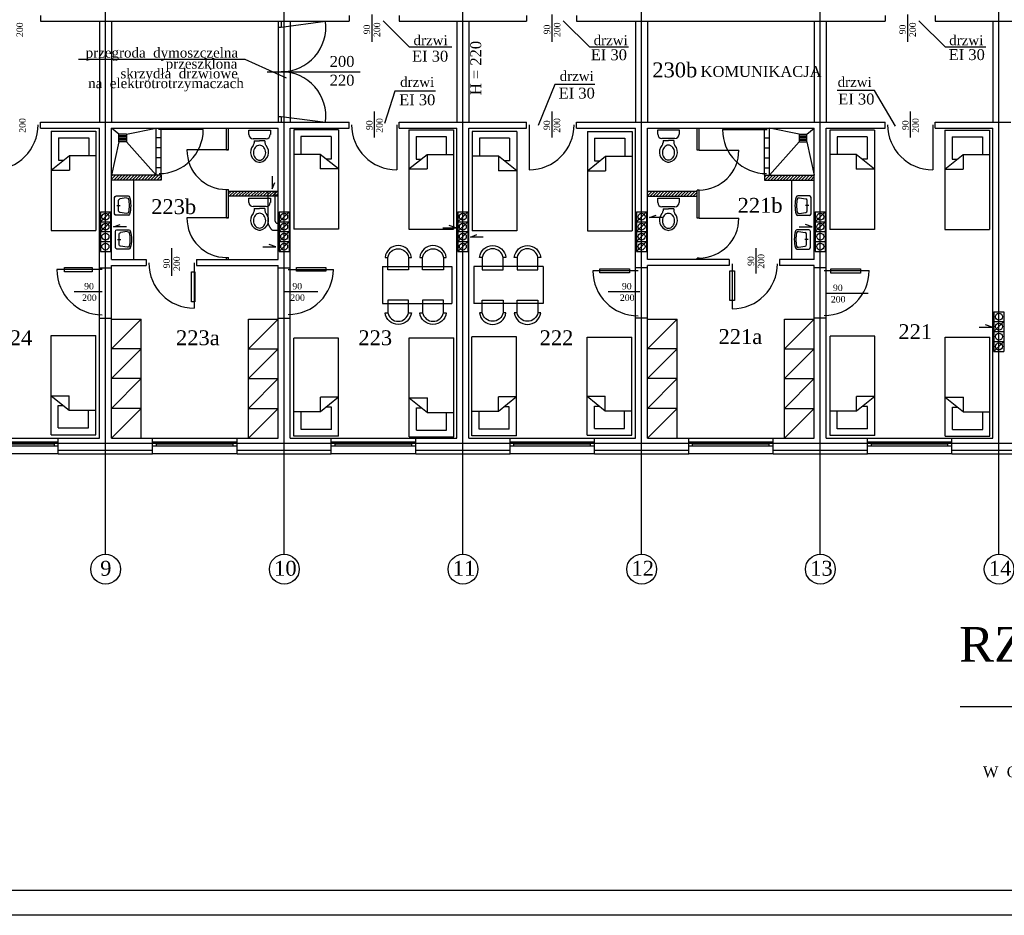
# Model space of a CAD drawing. Extents: x -4334 to 40851, y -15274 to 9778.
# Tile 12 of 15: x 36413 to 38397, y 6808 to 8613. Entities that reach past the tile are written whole.
import ezdxf

# ---------------------------------------------------------------- set-up
doc = ezdxf.new("R2010")
doc.units = 0
doc.header["$LTSCALE"] = 100
doc.header["$MEASUREMENT"] = 0
doc.linetypes.add('ACAD_ISO02W100', pattern=[15, 12, -3])
doc.linetypes.add('ACAD_ISO04W100', pattern=[30.5, 24, -3, 0.5, -3])
doc.layers.get('0').update_dxf_attribs({"color": 251, "linetype": 'CONTINUOUS'})
for name, color, linetype in [('CIENKIE', 251, 'CONTINUOUS'), ('NAPIS', 251, 'CONTINUOUS'), ('OSIE', 251, 'ACAD_ISO04W100'), ('PRZERYW', 251, 'ACAD_ISO02W100'), ('SCIANY', 251, 'CONTINUOUS'), ('urzadzenia', 251, 'CONTINUOUS'), ('URZĄDZENIA', 251, 'CONTINUOUS')]:
    doc.layers.add(name, color=color, linetype=linetype)
doc.styles.add('NEWROMAN', font='TIMES.TTF')
pattern_1 = [(45, (16753.5367, 6995.7165), (-3.0935922, 3.0935922), [])]

# ---------------------------------------------------------------- blocks, each defined once
blk = doc.blocks.new('R053')
for p, q in [((0, 0.608), (0, 0)), ((0.917, 0.692), (0.083, 0.692)), ((0.5, 0.575), (0.5, 0.408)), ((1, 0), (1, 0.608)), ((0.095, 0.075), (0.149, 0.421)), ((0.769, 0.492), (0.231, 0.492)), ((0.905, 0.075), (0.851, 0.421))]:
    blk.add_line(p, q)
for centre, radius, start, end in [((0.083, 0.608), 0.0833, 90, 180), ((0.917, 0.608), 0.0833, 0, 90), ((0.083, 0), 0.0833, 180, 254.047), ((0.177, 0.062), 0.0833, 171.1953, 256.9798), ((0.231, 0.408), 0.0833, 90, 171.1953), ((0.769, 0.408), 0.0833, 8.8047, 90), ((0.823, 0.062), 0.0833, 283.0202, 8.8047), ((0.5, 1.458), 1.599, 254.047, 285.953), ((0.5, 1.458), 1.516, 256.9798, 283.0202), ((0.917, 0), 0.0833, 285.953, 0)]:
    blk.add_arc(centre, radius, start, end)
blk = doc.blocks.new('R056')
for p, q in [((-0.332, 0.998), (0.335, 0.998)), ((-0.332, 0.865), (-0.332, 0.998)), ((0.335, 0.998), (0.335, 0.865)), ((0.201, 0.732), (-0.199, 0.732)), ((-0.165, 0.67), (0.001, 0.67)), ((-0.165, 0.67), (-0.165, 0.607)), ((0.168, 0.67), (0.001, 0.67)), ((0.168, 0.67), (0.168, 0.607))]:
    blk.add_line(p, q)
blk.add_lwpolyline([(0.001, 0.067, 0.117514), (0.071, 0.083, 0.104443), (0.135, 0.134, 0.090071), (0.175, 0.207, 0.08201), (0.19, 0.297, 0.08201), (0.175, 0.387, 0.090071), (0.135, 0.459, 0.104443), (0.071, 0.51, 0.117514), (0.001, 0.527, 0.117514), (-0.069, 0.51, 0.104443), (-0.132, 0.459, 0.090071), (-0.172, 0.387, 0.08201), (-0.187, 0.297, 0.08201), (-0.172, 0.207, 0.090071), (-0.132, 0.134, 0.104443), (-0.069, 0.083, 0.117514)], format="xyb", close=True)
for centre, radius, start, end in [((-0.199, 0.865), 0.133, 180, 270), ((0.201, 0.865), 0.133, 270, 0), ((0.038, 0.311), 0.315, 138.639, 258.4219), ((-0.299, 0.607), 0.133, 318.639, 0), ((-0.035, 0.311), 0.315, 281.5781, 41.361), ((0.301, 0.607), 0.133, 180, 221.361), ((0.001, 0.133), 0.133, 258.4219, 281.5781)]:
    blk.add_arc(centre, radius, start, end)

msp = doc.modelspace()

# ---------------------------------------------------------------- hatches: boundary and pattern name
at = {"layer": 'urzadzenia', "ltscale": 3}
h = msp.add_hatch(dxfattribs=at)
h.set_pattern_fill('ANSI31', color=256, scale=35, style=0)
h.set_pattern_definition(pattern_1)
h.paths.add_polyline_path([(36598.2, 8289.6), (36698.2, 8289.6), (36698.2, 8299.6), (36598.2, 8299.6)])
h = msp.add_hatch(dxfattribs=at)
h.set_pattern_fill('ANSI31', color=256, scale=35, style=0)
h.paths.add_polyline_path([(36834.2, 8267.6), (36834.2, 8257.6), (36913.3, 8257.6), (36913.3, 8267.6)])
h.paths.add_polyline_path([(36913.3, 8267.6), (36913.3, 8257.6), (36927.3, 8257.6), (36927.3, 8267.6)])
h.paths.add_polyline_path([(36927.3, 8257.6), (36934.2, 8257.6), (36934.2, 8267.6), (36927.3, 8267.6)])
h = msp.add_hatch(dxfattribs=at)
h.set_pattern_fill('ANSI31', color=256, scale=35, style=0)
h.paths.add_polyline_path([(37678.2, 8256.6), (37778.2, 8256.6), (37778.2, 8266.6), (37678.2, 8266.6)])
at = {"layer": 'URZĄDZENIA', "ltscale": 3}
h = msp.add_hatch(dxfattribs=at)
h.set_pattern_fill('ANSI31', color=256, scale=35, style=0)
h.set_pattern_definition(pattern_1)
h.paths.add_polyline_path([(38014.2, 8299.6), (37914.2, 8299.6), (37914.2, 8289.6), (38014.2, 8289.6)])

# ---------------------------------------------------------------- linework, layer by layer
at = {"layer": 'CIENKIE', "ltscale": 3}
for p, q in [((36940.2, 8609.6), (36940.2, 8598.1)), ((36940.2, 8598.1), (37029.5, 8609.6)), ((37123.3, 8568.2), (37123.3, 8623.6)), ((37199, 8557.8), (37145.4, 8610.9)), ((37486.2, 8568.2), (37486.2, 8623.6)), ((37561.9, 8557.8), (37508.3, 8610.9)), ((38202.6, 8568.2), (38202.6, 8623.6)), ((38278.3, 8557.8), (38224.6, 8610.9)), ((36934.2, 8598.1), (36940.2, 8598.1)), ((37284.1, 8557.8), (37199, 8557.8)), ((37640.1, 8557.8), (37561.9, 8557.8)), ((38359.9, 8557.8), (38278.3, 8557.8)), ((36867.9, 8532.4), (36531.9, 8532.4)), ((36950.7, 8495.3), (36867.9, 8532.4)), ((36911.7, 8508.1), (37099.3, 8508.1)), ((37491.8, 8482.3), (37457.8, 8399.8)), ((37572.2, 8482.3), (37491.8, 8482.3)), ((38135.6, 8470.4), (38060.3, 8470.4)), ((38177.8, 8398.1), (38135.6, 8470.4)), ((37168.9, 8468.8), (37148.3, 8404)), ((37250.8, 8468.8), (37168.9, 8468.8)), ((36934.2, 8418.1), (36940.2, 8418.1)), ((36940.2, 8418.1), (36940.2, 8406.6)), ((36940.2, 8418.1), (37029.5, 8406.6)), ((37128.3, 8375.4), (37128.3, 8427.8)), ((37486, 8375.4), (37486, 8427.8)), ((38208.3, 8375.4), (38208.3, 8427.7)), ((37172.9, 8401.3), (37172.9, 8310.3)), ((37439.5, 8401.3), (37439.5, 8310.3)), ((38252.9, 8401.3), (38252.9, 8310.3)), ((36922.3, 8297.8), (36922.3, 8271.7)), ((36922.3, 8271.7), (36927.3, 8285.1)), ((36576.2, 8205.7), (36596.2, 8225.7)), ((36936.2, 8205.7), (36956.2, 8225.7)), ((37296.2, 8205.7), (37316.2, 8225.7)), ((37656.2, 8205.7), (37676.2, 8225.7)), ((37682.3, 8214.3), (37695.7, 8219.2)), ((37708.4, 8214.3), (37682.3, 8214.3)), ((38016.2, 8205.7), (38036.2, 8225.7)), ((36576.2, 8185.7), (36596.2, 8205.7)), ((36602.6, 8195.3), (36616, 8200.2)), ((36628.7, 8195.3), (36602.6, 8195.3)), ((36936.2, 8185.7), (36956.2, 8205.7)), ((37265.8, 8193.2), (37291.9, 8193.2)), ((37291.9, 8193.2), (37278.5, 8198.2)), ((37296.2, 8185.7), (37316.2, 8205.7)), ((37656.2, 8185.7), (37676.2, 8205.7)), ((37984.1, 8195.1), (38010.2, 8195.1)), ((38010.2, 8195.1), (37996.8, 8200)), ((38016.2, 8185.7), (38036.2, 8205.7)), ((36936.2, 8165.7), (36956.2, 8185.7)), ((37296.2, 8165.7), (37316.2, 8185.7)), ((37321.3, 8174.8), (37334.7, 8179.7)), ((37347.4, 8174.8), (37321.3, 8174.8)), ((37656.2, 8165.7), (37676.2, 8185.7)), ((36903.4, 8155.1), (36929.5, 8155.1)), ((36929.5, 8155.1), (36916.1, 8160)), ((36936.2, 8145.7), (36956.2, 8165.7)), ((37296.2, 8145.7), (37316.2, 8165.7)), ((37656.2, 8145.7), (37676.2, 8165.7)), ((36719.9, 8096.7), (36719.9, 8152.1)), ((37897.1, 8101.5), (37897.1, 8152.1)), ((36764.6, 8122.6), (36764.6, 8031.6)), ((37848.9, 8121.1), (37848.9, 8030.1)), ((36579.4, 8109.1), (36488.4, 8109.1)), ((36954.3, 8109.7), (37045.3, 8109.7)), ((37659.1, 8107), (37568.1, 8107)), ((38033.9, 8107.6), (38124.9, 8107.6)), ((36523.2, 8065.2), (36579.4, 8065.2)), ((36947.6, 8065.2), (37014, 8065.2)), ((37599.2, 8065.2), (37662.8, 8065.2)), ((38036.7, 8061.9), (38122.7, 8061.9)), ((38372.4, 7993.2), (38359, 7998.2)), ((38376.2, 7984.3), (38396.2, 8004.3)), ((38346.3, 7993.2), (38372.4, 7993.2)), ((38376.2, 7944.3), (38396.2, 7964.3)), ((36321.2, 7769.6), (36491.2, 7769.6)), ((36321.2, 7761.8), (36491.2, 7761.8)), ((36329.2, 7757.8), (36483.2, 7757.8)), ((36483.2, 7753.8), (36483.2, 7761.8)), ((36681.2, 7769.6), (36851.2, 7769.6)), ((36681.2, 7761.8), (36851.2, 7761.8)), ((36689.2, 7753.8), (36689.2, 7761.8)), ((36689.2, 7757.8), (36843.2, 7757.8)), ((36843.2, 7753.8), (36843.2, 7761.8)), ((37041.2, 7769.6), (37211.2, 7769.6)), ((37041.2, 7761.8), (37211.2, 7761.8)), ((37049.2, 7753.8), (37049.2, 7761.8)), ((37049.2, 7757.8), (37203.2, 7757.8)), ((37203.2, 7753.8), (37203.2, 7761.8)), ((37401.2, 7769.6), (37571.2, 7769.6)), ((37401.2, 7761.8), (37571.2, 7761.8)), ((37409.2, 7753.8), (37409.2, 7761.8)), ((37409.2, 7757.8), (37563.2, 7757.8)), ((37563.2, 7753.8), (37563.2, 7761.8)), ((37761.2, 7769.6), (37931.2, 7769.6)), ((37761.2, 7761.8), (37931.2, 7761.8)), ((37769.2, 7753.8), (37769.2, 7761.8)), ((37769.2, 7757.8), (37923.2, 7757.8)), ((37923.2, 7753.8), (37923.2, 7761.8)), ((38121.2, 7769.6), (38291.2, 7769.6)), ((38121.2, 7761.8), (38291.2, 7761.8)), ((38129.2, 7753.8), (38129.2, 7761.8)), ((38129.2, 7757.8), (38283.2, 7757.8)), ((38283.2, 7753.8), (38283.2, 7761.8)), ((36321.2, 7753.8), (36491.2, 7753.8)), ((36491.2, 7737.6), (36321.2, 7737.6)), ((36491.2, 7745.6), (36681.2, 7745.6)), ((36681.2, 7753.8), (36851.2, 7753.8)), ((36851.2, 7737.6), (36681.2, 7737.6)), ((36851.2, 7745.6), (37041.2, 7745.6)), ((37041.2, 7753.8), (37211.2, 7753.8)), ((37211.2, 7737.6), (37041.2, 7737.6)), ((37211.2, 7745.6), (37401.2, 7745.6)), ((37401.2, 7753.8), (37571.2, 7753.8)), ((37571.2, 7737.6), (37401.2, 7737.6)), ((37571.2, 7745.6), (37761.2, 7745.6)), ((37761.2, 7753.8), (37931.2, 7753.8)), ((37931.2, 7737.6), (37761.2, 7737.6)), ((37931.2, 7745.6), (38121.2, 7745.6)), ((38121.2, 7753.8), (38291.2, 7753.8)), ((38291.2, 7737.6), (38121.2, 7737.6)), ((38291.2, 7745.6), (38481.2, 7745.6)), ((39079.1, 7227.7), (38308.4, 7227.7)), ((40801, 6857.9), (33348.9, 6857.9)), ((40851, 6807.9), (32948.9, 6807.9))]:
    msp.add_line(p, q, dxfattribs=at)
at = {"layer": 'CIENKIE'}
for centre in [(36586.2, 8215.7), (36946.2, 8215.7), (37306.2, 8215.7), (37666.2, 8215.7), (38026.2, 8215.7), (36586.2, 8195.7), (36946.2, 8195.7), (37306.2, 8195.7), (37666.2, 8195.7), (38026.2, 8195.7), (36586.2, 8175.7), (36946.2, 8175.7), (37306.2, 8175.7), (37666.2, 8175.7), (38026.2, 8175.7), (36586.2, 8155.7), (36946.2, 8155.7), (37306.2, 8155.7), (37666.2, 8155.7), (38026.2, 8155.7), (38386.2, 8014.3), (38386.2, 7994.3), (38386.2, 7974.3), (38386.2, 7954.3)]:
    msp.add_circle(centre, 7, dxfattribs=at)
at = {"layer": 'CIENKIE', "ltscale": 3}
for centre in [(36586.5, 7505.4), (36946.5, 7505.4), (37306.5, 7505.4), (37666.5, 7505.4), (38026.5, 7505.4), (38386.5, 7505.4)]:
    msp.add_circle(centre, 30, dxfattribs=at)
for centre, radius, start, end in [((36940.2, 8598.1), 90, 270, 7.3412), ((36940.2, 8418.1), 90, 352.6588, 90), ((36359.5, 8401.3), 91, 270, 0), ((37172.9, 8401.3), 91, 180, 270), ((37439.5, 8401.3), 91, 270, 0), ((38252.9, 8401.3), 91, 180, 270), ((36764.6, 8122.6), 91, 180, 270), ((37848.9, 8121.1), 91, 270, 0), ((36579.4, 8109.1), 91, 180, 270), ((36954.3, 8109.7), 91, 270, 0), ((37659.1, 8107), 91, 180, 270), ((38033.9, 8107.6), 91, 270, 0)]:
    msp.add_arc(centre, radius, start, end, dxfattribs=at)
at = {"layer": 'OSIE', "ltscale": 3}
for p, q in [((36586.2, 7535.4), (36586.2, 9289.2)), ((36946.2, 7535.4), (36946.2, 9289.2)), ((37306.2, 7535.4), (37306.2, 9289.2)), ((37666.2, 7535.4), (37666.2, 9289.2)), ((38026.2, 7535.4), (38026.2, 9289.2)), ((38386.2, 7535.4), (38386.2, 9289.2)), ((33667.2, 7759.6), (39613.7, 7759.6))]:
    msp.add_line(p, q, dxfattribs=at)
at = {"layer": 'PRZERYW', "ltscale": 3}
for p, q in [((36574.2, 8609.6), (36574.2, 8406.6)), ((36598.2, 8609.6), (36598.2, 8406.6)), ((36934.2, 8609.6), (36934.2, 8406.6)), ((36958.2, 8609.6), (36958.2, 8406.6)), ((37294.2, 8609.6), (37294.2, 8406.6)), ((37318.2, 8609.6), (37318.2, 8406.6)), ((37654.2, 8609.6), (37654.2, 8406.6)), ((37678.2, 8609.6), (37678.2, 8406.6)), ((38014.2, 8609.6), (38014.2, 8406.6)), ((38038.2, 8609.6), (38038.2, 8406.6)), ((38374.2, 8609.6), (38374.2, 8406.6)), ((36913.3, 8267.6), (36913.3, 8205.9)), ((36927.3, 8267.6), (36927.3, 8208.1)), ((36939, 8188.1), (36923.2, 8188.1)), ((36574.2, 8011.6), (36574.2, 8112.6)), ((36598.2, 8011.6), (36598.2, 8112.6)), ((36934.2, 8011.6), (36934.2, 8112.6)), ((36958.2, 8011.6), (36958.2, 8112.6)), ((37654.2, 8011.6), (37654.2, 8112.6)), ((37678.2, 8011.6), (37678.2, 8112.6)), ((38014.2, 8011.6), (38014.2, 8112.6)), ((38038.2, 8011.6), (38038.2, 8112.6))]:
    msp.add_line(p, q, dxfattribs=at)
at = {"layer": 'PRZERYW'}
for points in [[(36503.6, 8113.6), (36559.6, 8113.6), (36559.6, 8104.9), (36503.6, 8104.9)], [(36971.2, 8113.6), (37030.1, 8113.6), (37030.1, 8105.8), (36971.2, 8105.8)], [(36759.6, 8104.9), (36766.3, 8104.9), (36766.3, 8044), (36759.6, 8044)], [(37582, 8110.7), (37641.9, 8110.7), (37641.9, 8102.9), (37582, 8102.9)], [(37843.8, 8106.8), (37853.4, 8106.8), (37853.4, 8046.9), (37843.8, 8046.9)], [(38047.6, 8110.7), (38107.5, 8110.7), (38107.5, 8102), (38047.6, 8102)]]:
    msp.add_lwpolyline(points, close=True, dxfattribs=at)
at = {"layer": 'PRZERYW', "ltscale": 3}
for centre, radius, start, end in [((36938.3, 8208.2), 25.1, 174.7959, 233.0527), ((36934.4, 8209.3), 7.17, 170.5331, 271.1288)]:
    msp.add_arc(centre, radius, start, end, dxfattribs=at)
at = {"layer": 'SCIANY', "ltscale": 3}
for p, q in [((36455.5, 8621.6), (36455.5, 8609.6)), ((36455.5, 8609.6), (37076.9, 8609.6)), ((37076.9, 8621.6), (37076.9, 8609.6)), ((37177.9, 8621.6), (37177.9, 8609.6)), ((37177.9, 8609.6), (37434.5, 8609.6)), ((37434.5, 8621.6), (37434.5, 8609.6)), ((37535.5, 8621.6), (37535.5, 8609.6)), ((37535.5, 8609.6), (38156.9, 8609.6)), ((38156.9, 8621.6), (38156.9, 8609.6)), ((38257.9, 8621.6), (38257.9, 8609.6)), ((38257.9, 8609.6), (38514.5, 8609.6)), ((36455.5, 8394.6), (36455.5, 8406.6)), ((36455.5, 8406.6), (37076.9, 8406.6)), ((36455.5, 8394.6), (36574.2, 8394.6)), ((36598.2, 8394.6), (36934.2, 8394.6)), ((36958.2, 8394.6), (37076.9, 8394.6)), ((37076.9, 8394.6), (37076.9, 8406.6)), ((37177.9, 8394.6), (37177.9, 8406.6)), ((37177.9, 8406.6), (37434.5, 8406.6)), ((37177.9, 8394.6), (37294.2, 8394.6)), ((37318.2, 8394.6), (37434.5, 8394.6)), ((37434.5, 8394.6), (37434.5, 8406.6)), ((37535.5, 8394.6), (37535.5, 8406.6)), ((37535.5, 8406.6), (38156.9, 8406.6)), ((37535.5, 8394.6), (37654.2, 8394.6)), ((37678.2, 8394.6), (38014.2, 8394.6)), ((38038.2, 8394.6), (38156.9, 8394.6)), ((38156.9, 8394.6), (38156.9, 8406.6)), ((38257.9, 8394.6), (38257.9, 8406.6)), ((38257.9, 8406.6), (38410.2, 8406.6)), ((38257.9, 8394.6), (38374.2, 8394.6)), ((36698.2, 8299.6), (36598.2, 8299.6)), ((37914.2, 8299.6), (38014.2, 8299.6)), ((36698.2, 8289.6), (36598.2, 8289.6)), ((37914.2, 8289.6), (38014.2, 8289.6)), ((36834.2, 8267.6), (36934.2, 8267.6)), ((36834.2, 8257.6), (36934.2, 8257.6)), ((37778.2, 8266.6), (37678.2, 8266.6)), ((37778.2, 8256.6), (37678.2, 8256.6)), ((36598.2, 8129.6), (36668.4, 8129.6)), ((36598.2, 8117.6), (36668.4, 8117.6)), ((36668.4, 8129.6), (36668.4, 8117.6)), ((36769.4, 8129.6), (36934.2, 8129.6)), ((36769.4, 8129.6), (36769.4, 8117.6)), ((36769.4, 8117.6), (36934.2, 8117.6)), ((37843, 8129.6), (37678.2, 8129.6)), ((37843, 8117.6), (37678.2, 8117.6)), ((37843, 8129.6), (37843, 8117.6)), ((38014.2, 8129.6), (37944, 8129.6)), ((37944, 8129.6), (37944, 8117.6)), ((38014.2, 8117.6), (37944, 8117.6)), ((36574.2, 8112.6), (36598.2, 8112.6)), ((36934.2, 8112.6), (36958.2, 8112.6)), ((37678.2, 8112.6), (37654.2, 8112.6)), ((38038.2, 8112.6), (38014.2, 8112.6)), ((36574.2, 8011.6), (36598.2, 8011.6)), ((36934.2, 8011.6), (36958.2, 8011.6)), ((37678.2, 8011.6), (37654.2, 8011.6)), ((38038.2, 8011.6), (38014.2, 8011.6)), ((36491.2, 7737.6), (36491.2, 7769.6)), ((36491.2, 7769.6), (36574.2, 7769.6)), ((36598.2, 7769.6), (36681.2, 7769.6)), ((36681.2, 7737.6), (36681.2, 7769.6)), ((36851.2, 7737.6), (36851.2, 7769.6)), ((36851.2, 7769.6), (36934.2, 7769.6)), ((36958.2, 7769.6), (37041.2, 7769.6)), ((37041.2, 7737.6), (37041.2, 7769.6)), ((37211.2, 7769.6), (37294.2, 7769.6)), ((37211.2, 7737.6), (37211.2, 7769.6)), ((37318.2, 7769.6), (37401.2, 7769.6)), ((37401.2, 7737.6), (37401.2, 7769.6)), ((37571.2, 7769.6), (37654.2, 7769.6)), ((37571.2, 7737.6), (37571.2, 7769.6)), ((37678.2, 7769.6), (37761.2, 7769.6)), ((37761.2, 7737.6), (37761.2, 7769.6)), ((37931.2, 7769.6), (38014.2, 7769.6)), ((37931.2, 7737.6), (37931.2, 7769.6)), ((38038.2, 7769.6), (38121.2, 7769.6)), ((38121.2, 7737.6), (38121.2, 7769.6)), ((38291.2, 7769.6), (38374.2, 7769.6)), ((38291.2, 7737.6), (38291.2, 7769.6)), ((36491.2, 7737.6), (36681.2, 7737.6)), ((36851.2, 7737.6), (37041.2, 7737.6)), ((37211.2, 7737.6), (37401.2, 7737.6)), ((37571.2, 7737.6), (37761.2, 7737.6)), ((37931.2, 7737.6), (38121.2, 7737.6)), ((38291.2, 7737.6), (38481.2, 7737.6))]:
    msp.add_line(p, q, dxfattribs=at)
at = {"layer": 'SCIANY'}
for p, q in [((36574.2, 8112.6), (36574.2, 8394.6)), ((36598.2, 8129.6), (36598.2, 8394.6)), ((36934.2, 8129.6), (36934.2, 8394.6)), ((36958.2, 8112.6), (36958.2, 8394.6)), ((37294.2, 7769.6), (37294.2, 8394.6)), ((37318.2, 7769.6), (37318.2, 8394.6)), ((37654.2, 8112.6), (37654.2, 8394.6)), ((37678.2, 8129.6), (37678.2, 8394.6)), ((38014.2, 8129.6), (38014.2, 8394.6)), ((38038.2, 8112.6), (38038.2, 8394.6)), ((38374.2, 7769.6), (38374.2, 8394.6)), ((36698.2, 8299.6), (36698.2, 8289.6)), ((37914.2, 8299.6), (37914.2, 8289.6)), ((36834.2, 8257.6), (36834.2, 8267.6)), ((37778.2, 8256.6), (37778.2, 8266.6)), ((36598.2, 8112.6), (36598.2, 8117.6)), ((36934.2, 8112.6), (36934.2, 8117.6)), ((37678.2, 8112.6), (37678.2, 8117.6)), ((38014.2, 8112.6), (38014.2, 8117.6)), ((36574.2, 7769.6), (36574.2, 8011.6)), ((36598.2, 7769.6), (36598.2, 8011.6)), ((36934.2, 7769.6), (36934.2, 8011.6)), ((36958.2, 7769.6), (36958.2, 8011.6)), ((37654.2, 7769.6), (37654.2, 8011.6)), ((37678.2, 7769.6), (37678.2, 8011.6)), ((38014.2, 7769.6), (38014.2, 8011.6)), ((38038.2, 7769.6), (38038.2, 8011.6))]:
    msp.add_line(p, q, dxfattribs=at)
at = {"layer": 'urzadzenia', "ltscale": 3}
for p, q in [((36783.2, 8391.6), (36693.1, 8391.6)), ((37778.2, 8349.6), (37778.2, 8394.6)), ((37782.2, 8349.6), (37782.2, 8394.6)), ((37829.2, 8391.6), (37919.3, 8391.6)), ((36477.1, 8388.1), (36567.1, 8388.1)), ((36491.7, 8374.6), (36552.4, 8374.6)), ((36628.4, 8381.9), (36613.4, 8381.9)), ((36613.4, 8366.9), (36613.4, 8381.9)), ((36628.4, 8378.9), (36613.4, 8378.9)), ((36628.4, 8375.9), (36613.4, 8375.9)), ((36628.4, 8372.9), (36613.4, 8372.9)), ((36628.4, 8381.9), (36628.4, 8366.9)), ((36698.2, 8374.6), (36688.2, 8374.6)), ((37055.4, 8390.7), (36965.4, 8390.7)), ((37040.7, 8377.2), (36980, 8377.2)), ((37197.5, 8390.7), (37287.5, 8390.7)), ((37212.2, 8377.2), (37272.9, 8377.2)), ((37414.9, 8387.3), (37324.9, 8387.3)), ((37400.2, 8373.8), (37339.5, 8373.8)), ((37557.1, 8387.3), (37647.1, 8387.3)), ((37571.7, 8373.8), (37632.4, 8373.8)), ((37914.2, 8374.6), (37924.2, 8374.6)), ((37984.1, 8381.9), (37999.1, 8381.9)), ((37984.1, 8381.9), (37984.1, 8366.9)), ((37984.1, 8378.9), (37999.1, 8378.9)), ((37984.1, 8375.9), (37999.1, 8375.9)), ((37984.1, 8372.9), (37999.1, 8372.9)), ((37999.1, 8366.9), (37999.1, 8381.9)), ((38135.4, 8390.3), (38045.4, 8390.3)), ((38120.7, 8376.8), (38060, 8376.8)), ((38277.5, 8390.3), (38367.5, 8390.3)), ((38292.2, 8376.8), (38352.9, 8376.8)), ((36628.4, 8369.9), (36613.4, 8369.9)), ((36628.4, 8366.9), (36613.4, 8366.9)), ((36698.2, 8354.6), (36688.2, 8354.6)), ((37914.2, 8354.6), (37924.2, 8354.6)), ((37984.1, 8369.9), (37999.1, 8369.9)), ((37984.1, 8366.9), (37999.1, 8366.9)), ((36477.1, 8309.5), (36513.6, 8338.9)), ((36513.6, 8338.9), (36513.6, 8309.5)), ((36513.6, 8338.9), (36567.1, 8338.9)), ((36698.2, 8334.6), (36688.2, 8334.6)), ((36834.2, 8350.6), (36750.2, 8350.6)), ((36830.2, 8350.6), (36834.2, 8350.6)), ((37018.8, 8341.4), (36965.4, 8341.4)), ((37018.8, 8341.4), (37018.8, 8312)), ((37055.4, 8312), (37018.8, 8341.4)), ((37040.7, 8332.1), (37030.4, 8332.1)), ((37197.5, 8312), (37234.1, 8341.4)), ((37212.2, 8332.1), (37222.5, 8332.1)), ((37234.1, 8341.4), (37287.5, 8341.4)), ((37234.1, 8341.4), (37234.1, 8312)), ((37378.3, 8338.1), (37324.9, 8338.1)), ((37414.9, 8308.6), (37378.3, 8338.1)), ((37378.3, 8338.1), (37378.3, 8308.6)), ((37557.1, 8308.6), (37593.6, 8338.1)), ((37593.6, 8338.1), (37593.6, 8308.6)), ((37593.6, 8338.1), (37647.1, 8338.1)), ((37782.2, 8349.6), (37778.2, 8349.6)), ((37782.2, 8349.6), (37862.2, 8349.6)), ((37914.2, 8334.6), (37924.2, 8334.6)), ((38098.8, 8341.1), (38045.4, 8341.1)), ((38135.4, 8311.7), (38098.8, 8341.1)), ((38098.8, 8341.1), (38098.8, 8311.7)), ((38120.7, 8331.8), (38110.4, 8331.8)), ((38277.5, 8311.7), (38314.1, 8341.1)), ((38292.2, 8331.8), (38302.5, 8331.8)), ((38314.1, 8341.1), (38367.5, 8341.1)), ((38314.1, 8341.1), (38314.1, 8311.7)), ((36491.7, 8329.6), (36502, 8329.6)), ((36698.2, 8314.6), (36688.2, 8314.6)), ((37055.4, 8312), (37018.8, 8312)), ((37197.5, 8312), (37234.1, 8312)), ((37400.2, 8328.7), (37389.9, 8328.7)), ((37571.7, 8328.7), (37582, 8328.7)), ((37914.2, 8314.6), (37924.2, 8314.6)), ((38135.4, 8311.7), (38098.8, 8311.7)), ((38277.5, 8311.7), (38314.1, 8311.7)), ((36477.1, 8309.5), (36513.6, 8309.5)), ((37414.9, 8308.6), (37378.3, 8308.6)), ((37557.1, 8308.6), (37593.6, 8308.6)), ((36830.2, 8270.6), (36834.2, 8270.6)), ((37778.2, 8266.6), (37778.2, 8269.6)), ((37782.2, 8269.6), (37778.2, 8269.6)), ((37778.2, 8212.6), (37778.2, 8256.6)), ((37782.2, 8212.6), (37782.2, 8269.6)), ((36576.2, 8225.7), (36576.2, 8145.7)), ((36596.2, 8225.7), (36596.2, 8145.7)), ((36834.2, 8213.6), (36750.2, 8213.6)), ((36830.2, 8213.6), (36834.2, 8213.6)), ((36936.2, 8225.7), (36936.2, 8145.7)), ((36956.2, 8225.7), (36956.2, 8145.7)), ((37296.2, 8225.7), (37296.2, 8145.7)), ((37316.2, 8225.7), (37316.2, 8145.7)), ((37656.2, 8225.7), (37656.2, 8145.7)), ((37676.2, 8225.7), (37676.2, 8145.7)), ((37782.2, 8212.6), (37778.2, 8212.6)), ((37782.2, 8212.6), (37862.2, 8212.6)), ((38016.2, 8225.7), (38016.2, 8145.7)), ((38036.2, 8225.7), (38036.2, 8145.7)), ((36477.1, 8188.1), (36567.1, 8188.1)), ((37055.4, 8190.7), (36965.4, 8190.7)), ((37197.5, 8190.7), (37287.5, 8190.7)), ((37414.9, 8187.3), (37324.9, 8187.3)), ((37557.1, 8187.3), (37647.1, 8187.3)), ((38135.4, 8190.3), (38045.4, 8190.3)), ((38277.5, 8190.3), (38367.5, 8190.3)), ((36830.2, 8133.6), (36834.2, 8133.6)), ((37144.1, 8115.6), (37144.1, 8040.6)), ((37144.1, 8115.6), (37284.1, 8115.6)), ((37284.1, 8115.6), (37284.1, 8040.6)), ((37328.3, 8115.6), (37328.3, 8040.6)), ((37468.3, 8115.6), (37328.3, 8115.6)), ((37468.3, 8115.6), (37468.3, 8040.6)), ((37778.2, 8129.6), (37778.2, 8132.6)), ((37782.2, 8132.6), (37778.2, 8132.6)), ((37782.2, 8129.6), (37782.2, 8132.6)), ((37144.1, 8040.6), (37284.1, 8040.6)), ((37468.3, 8040.6), (37328.3, 8040.6)), ((38376.2, 8024.3), (38376.2, 7944.3)), ((38396.2, 8024.3), (38396.2, 7944.3)), ((36598.2, 7949.6), (36658.2, 8009.6)), ((36598.2, 8009.6), (36658.2, 8009.6)), ((36874.2, 7949.6), (36934.2, 8009.6)), ((36874.2, 8009.6), (36934.2, 8009.6)), ((37678.2, 7949.6), (37738.2, 8009.6)), ((37678.2, 8009.6), (37738.2, 8009.6)), ((37954.2, 7949.6), (38014.2, 8009.6)), ((37954.2, 8009.6), (38014.2, 8009.6)), ((36476.5, 7976.4), (36566.5, 7976.4)), ((38135.9, 7974.8), (38045.9, 7974.8)), ((37055.9, 7971.3), (36965.9, 7971.3)), ((37198.1, 7972), (37288.1, 7972)), ((37414.3, 7973.9), (37324.3, 7973.9)), ((37556.5, 7973.3), (37646.5, 7973.3)), ((38278.1, 7973.2), (38368.1, 7973.2)), ((36598.2, 7889.6), (36658.2, 7949.6)), ((36658.2, 7949.6), (36598.2, 7949.6)), ((36874.2, 7889.6), (36934.2, 7949.6)), ((36874.2, 7949.6), (36934.2, 7949.6)), ((37738.2, 7949.6), (37678.2, 7949.6)), ((37678.2, 7889.6), (37738.2, 7949.6)), ((37954.2, 7949.6), (38014.2, 7949.6)), ((37954.2, 7889.6), (38014.2, 7949.6)), ((36598.2, 7829.6), (36658.2, 7889.6)), ((36658.2, 7889.6), (36598.2, 7889.6)), ((36874.2, 7829.6), (36934.2, 7889.6)), ((36874.2, 7889.6), (36934.2, 7889.6)), ((37738.2, 7889.6), (37678.2, 7889.6)), ((37678.2, 7829.6), (37738.2, 7889.6)), ((37954.2, 7889.6), (38014.2, 7889.6)), ((37954.2, 7829.6), (38014.2, 7889.6)), ((36476.5, 7855.1), (36513.1, 7825.7)), ((36476.5, 7855.1), (36513.1, 7855.1)), ((36513.1, 7825.7), (36513.1, 7855.1)), ((37055.9, 7852.2), (37019.3, 7852.2)), ((37019.3, 7822.8), (37019.3, 7852.2)), ((37055.9, 7852.2), (37019.3, 7822.8)), ((37198.1, 7850.6), (37234.7, 7821.2)), ((37198.1, 7850.6), (37234.7, 7850.6)), ((37234.7, 7821.2), (37234.7, 7850.6)), ((37414.3, 7852.6), (37377.7, 7852.6)), ((37414.3, 7852.6), (37377.7, 7823.2)), ((37377.7, 7823.2), (37377.7, 7852.6)), ((37556.5, 7854.2), (37593.1, 7824.8)), ((37556.5, 7854.2), (37593.1, 7854.2)), ((37593.1, 7824.8), (37593.1, 7854.2)), ((38135.9, 7853.5), (38099.3, 7824.1)), ((38099.3, 7824.1), (38099.3, 7853.5)), ((38135.9, 7853.5), (38099.3, 7853.5)), ((38278.1, 7851.9), (38314.7, 7851.9)), ((38278.1, 7851.9), (38314.7, 7822.5)), ((38314.7, 7822.5), (38314.7, 7851.9)), ((36491.2, 7835), (36501.5, 7835)), ((36513.1, 7825.7), (36566.5, 7825.7)), ((36598.2, 7769.6), (36658.2, 7829.6)), ((36658.2, 7829.6), (36598.2, 7829.6)), ((36874.2, 7769.6), (36934.2, 7829.6)), ((36874.2, 7829.6), (36934.2, 7829.6)), ((37019.3, 7822.8), (36965.9, 7822.8)), ((37041.3, 7832.1), (37031, 7832.1)), ((37212.8, 7830.5), (37223.1, 7830.5)), ((37234.7, 7821.2), (37288.1, 7821.2)), ((37377.7, 7823.2), (37324.3, 7823.2)), ((37399.7, 7832.5), (37389.3, 7832.5)), ((37571.2, 7834.1), (37581.5, 7834.1)), ((37593.1, 7824.8), (37646.5, 7824.8)), ((37738.2, 7829.6), (37678.2, 7829.6)), ((37678.2, 7769.6), (37738.2, 7829.6)), ((37954.2, 7769.6), (38014.2, 7829.6)), ((37954.2, 7829.6), (38014.2, 7829.6)), ((38099.3, 7824.1), (38045.9, 7824.1)), ((38121.3, 7833.4), (38111, 7833.4)), ((38292.8, 7831.8), (38303.1, 7831.8)), ((38314.7, 7822.5), (38368.1, 7822.5)), ((36476.5, 7776.4), (36566.5, 7776.4)), ((36491.2, 7790), (36551.9, 7790)), ((37041.3, 7787.1), (36980.6, 7787.1)), ((37212.8, 7785.5), (37273.5, 7785.5)), ((37399.7, 7787.5), (37339, 7787.5)), ((37571.2, 7789.1), (37631.9, 7789.1)), ((38121.3, 7788.4), (38060.6, 7788.4)), ((38292.8, 7786.8), (38353.5, 7786.8)), ((37055.9, 7773.6), (36965.9, 7773.6)), ((37198.1, 7772), (37288.1, 7772)), ((37414.3, 7773.9), (37324.3, 7773.9)), ((37556.5, 7775.5), (37646.5, 7775.5)), ((38135.9, 7774.8), (38045.9, 7774.8)), ((38278.1, 7773.2), (38368.1, 7773.2))]:
    msp.add_line(p, q, dxfattribs=at)
at = {"layer": 'urzadzenia'}
for p, q in [((36830.2, 8350.6), (36830.2, 8394.6)), ((36834.2, 8350.6), (36834.2, 8394.6)), ((36477.1, 8388.1), (36477.1, 8188.1)), ((36491.7, 8374.6), (36491.7, 8329.6)), ((36491.7, 8374.6), (36491.7, 8329.6)), ((36552.4, 8374.6), (36552.4, 8338.9)), ((36567.1, 8388.1), (36567.1, 8188.1)), ((36965.4, 8390.7), (36965.4, 8190.7)), ((36980, 8377.2), (36980, 8341.4)), ((37040.7, 8377.2), (37040.7, 8332.1)), ((37040.7, 8377.2), (37040.7, 8332.1)), ((37055.4, 8390.7), (37055.4, 8190.7)), ((37197.5, 8390.7), (37197.5, 8190.7)), ((37212.2, 8377.2), (37212.2, 8332.1)), ((37272.9, 8377.2), (37272.9, 8341.4)), ((37287.5, 8390.7), (37287.5, 8190.7)), ((37324.9, 8387.3), (37324.9, 8187.3)), ((37339.5, 8373.8), (37339.5, 8338.1)), ((37400.2, 8373.8), (37400.2, 8328.7)), ((37414.9, 8387.3), (37414.9, 8187.3)), ((37557.1, 8387.3), (37557.1, 8187.3)), ((37571.7, 8373.8), (37571.7, 8328.7)), ((37571.7, 8373.8), (37571.7, 8328.7)), ((37632.4, 8373.8), (37632.4, 8338.1)), ((37647.1, 8387.3), (37647.1, 8187.3)), ((38045.4, 8390.3), (38045.4, 8190.3)), ((38060, 8376.8), (38060, 8341.1)), ((38120.7, 8376.8), (38120.7, 8331.8)), ((38120.7, 8376.8), (38120.7, 8331.8)), ((38135.4, 8390.3), (38135.4, 8190.3)), ((38277.5, 8390.3), (38277.5, 8190.3)), ((38292.2, 8376.8), (38292.2, 8331.8)), ((38352.9, 8376.8), (38352.9, 8341.1)), ((38367.5, 8390.3), (38367.5, 8190.3)), ((36643.2, 8129.6), (36643.2, 8289.6)), ((37969.2, 8129.6), (37969.2, 8289.6)), ((36830.2, 8213.6), (36830.2, 8270.6)), ((36834.2, 8267.6), (36834.2, 8270.6)), ((36834.2, 8213.6), (36834.2, 8257.6)), ((36576.2, 8225.7), (36596.2, 8225.7)), ((36936.2, 8225.7), (36956.2, 8225.7)), ((37296.2, 8225.7), (37316.2, 8225.7)), ((37656.2, 8225.7), (37676.2, 8225.7)), ((38016.2, 8225.7), (38036.2, 8225.7)), ((36576.2, 8205.7), (36596.2, 8205.7)), ((36936.2, 8205.7), (36956.2, 8205.7)), ((37296.2, 8205.7), (37316.2, 8205.7)), ((37656.2, 8205.7), (37676.2, 8205.7)), ((38016.2, 8205.7), (38036.2, 8205.7)), ((36576.2, 8185.7), (36596.2, 8185.7)), ((36936.2, 8185.7), (36956.2, 8185.7)), ((37296.2, 8185.7), (37316.2, 8185.7)), ((37656.2, 8185.7), (37676.2, 8185.7)), ((38016.2, 8185.7), (38036.2, 8185.7)), ((36576.2, 8165.7), (36596.2, 8165.7)), ((36936.2, 8165.7), (36956.2, 8165.7)), ((37296.2, 8165.7), (37316.2, 8165.7)), ((37656.2, 8165.7), (37676.2, 8165.7)), ((38016.2, 8165.7), (38036.2, 8165.7)), ((36576.2, 8145.7), (36596.2, 8145.7)), ((36830.2, 8130.6), (36830.2, 8133.6)), ((36834.2, 8130.6), (36834.2, 8133.6)), ((36936.2, 8145.7), (36956.2, 8145.7)), ((37296.2, 8145.7), (37316.2, 8145.7)), ((37656.2, 8145.7), (37676.2, 8145.7)), ((38016.2, 8145.7), (38036.2, 8145.7)), ((38376.2, 8024.3), (38396.2, 8024.3)), ((36658.2, 7769.6), (36658.2, 8009.6)), ((36874.2, 7769.6), (36874.2, 8009.6)), ((37738.2, 7769.6), (37738.2, 8009.6)), ((37954.2, 7769.6), (37954.2, 8009.6)), ((38376.2, 8004.3), (38396.2, 8004.3)), ((36476.5, 7776.4), (36476.5, 7976.4)), ((36566.5, 7776.4), (36566.5, 7976.4)), ((38045.9, 7774.8), (38045.9, 7974.8)), ((38135.9, 7774.8), (38135.9, 7974.8)), ((38376.2, 7984.3), (38396.2, 7984.3)), ((36965.9, 7773.6), (36965.9, 7971.3)), ((37055.9, 7773.6), (37055.9, 7971.3)), ((37198.1, 7772), (37198.1, 7972)), ((37288.1, 7772), (37288.1, 7972)), ((37324.3, 7773.9), (37324.3, 7973.9)), ((37414.3, 7773.9), (37414.3, 7973.9)), ((37556.5, 7775.5), (37556.5, 7973.3)), ((37646.5, 7775.5), (37646.5, 7973.3)), ((38278.1, 7773.2), (38278.1, 7973.2)), ((38368.1, 7773.2), (38368.1, 7973.2)), ((38376.2, 7964.3), (38396.2, 7964.3)), ((38376.2, 7944.3), (38396.2, 7944.3)), ((36491.2, 7790), (36491.2, 7835)), ((36491.2, 7790), (36491.2, 7835)), ((36551.9, 7790), (36551.9, 7825.7)), ((36980.6, 7787.1), (36980.6, 7822.8)), ((37041.3, 7787.1), (37041.3, 7832.1)), ((37041.3, 7787.1), (37041.3, 7832.1)), ((37212.8, 7785.5), (37212.8, 7830.5)), ((37212.8, 7785.5), (37212.8, 7830.5)), ((37273.5, 7785.5), (37273.5, 7821.2)), ((37339, 7787.5), (37339, 7823.2)), ((37399.7, 7787.5), (37399.7, 7832.5)), ((37399.7, 7787.5), (37399.7, 7832.5)), ((37571.2, 7789.1), (37571.2, 7834.1)), ((37571.2, 7789.1), (37571.2, 7834.1)), ((37631.9, 7789.1), (37631.9, 7824.8)), ((38060.6, 7788.4), (38060.6, 7824.1)), ((38121.3, 7788.4), (38121.3, 7833.4)), ((38121.3, 7788.4), (38121.3, 7833.4)), ((38292.8, 7786.8), (38292.8, 7831.8)), ((38292.8, 7786.8), (38292.8, 7831.8)), ((38353.5, 7786.8), (38353.5, 7822.5))]:
    msp.add_line(p, q, dxfattribs=at)
at = {"layer": 'urzadzenia', "ltscale": 3}
for centre in [(37782.2, 8349.6), (37782.2, 8212.6)]:
    msp.add_arc(centre, 80, 270, 0, dxfattribs=at)
at = {"layer": 'URZĄDZENIA', "ltscale": 3}
for p, q in [((36613.4, 8381.9), (36598.2, 8394.6)), ((36628.4, 8381.9), (36688.2, 8394.6)), ((36688.2, 8299.6), (36688.2, 8394.6)), ((36698.2, 8299.6), (36698.2, 8394.6)), ((37914.2, 8299.6), (37914.2, 8394.6)), ((37924.2, 8299.6), (37924.2, 8394.6)), ((37984.1, 8381.9), (37924.2, 8394.6)), ((37999.1, 8381.9), (38014.2, 8394.6)), ((36613.4, 8366.9), (36598.2, 8299.6)), ((36628.4, 8366.9), (36688.2, 8299.6)), ((37984.1, 8366.9), (37924.2, 8299.6)), ((37999.1, 8366.9), (38014.2, 8299.6))]:
    msp.add_line(p, q, dxfattribs=at)
at = {"layer": 'URZĄDZENIA'}
for points in [[(37197.1, 8133.9), (37202.5, 8133.9, 0.895014), (37149.4, 8133.9), (37155.1, 8133.9, -0.825539), (37197, 8133.9), (37197, 8108.6), (37155.1, 8108.6), (37155.1, 8133.9)], [(37267.2, 8133.9), (37272.6, 8133.9, 0.895014), (37219.5, 8133.9), (37225.2, 8133.9, -0.825539), (37267.1, 8133.9), (37267.1, 8108.6), (37225.2, 8108.6), (37225.2, 8133.9)], [(37345.2, 8133.9), (37339.8, 8133.9, -0.895014), (37392.9, 8133.9), (37387.2, 8133.9, 0.825539), (37345.3, 8133.9), (37345.3, 8108.6), (37387.2, 8108.6), (37387.2, 8133.9)], [(37415.3, 8133.9), (37409.9, 8133.9, -0.895014), (37463, 8133.9), (37457.3, 8133.9, 0.825539), (37415.4, 8133.9), (37415.4, 8108.6), (37457.3, 8108.6), (37457.3, 8133.9)], [(37197.1, 8022.3), (37202.5, 8022.3, -0.895014), (37149.4, 8022.3), (37155.1, 8022.3, 0.825539), (37197, 8022.3), (37197, 8047.6), (37155.1, 8047.6), (37155.1, 8022.3)], [(37267.2, 8022.3), (37272.6, 8022.3, -0.895014), (37219.5, 8022.3), (37225.2, 8022.3, 0.825539), (37267.1, 8022.3), (37267.1, 8047.6), (37225.2, 8047.6), (37225.2, 8022.3)], [(37345.2, 8022.3), (37339.8, 8022.3, 0.895014), (37392.9, 8022.3), (37387.2, 8022.3, -0.825539), (37345.3, 8022.3), (37345.3, 8047.6), (37387.2, 8047.6), (37387.2, 8022.3)], [(37415.3, 8022.3), (37409.9, 8022.3, 0.895014), (37463, 8022.3), (37457.3, 8022.3, -0.825539), (37415.4, 8022.3), (37415.4, 8047.6), (37457.3, 8047.6), (37457.3, 8022.3)]]:
    msp.add_lwpolyline(points, format="xyb", dxfattribs=at)
at = {"layer": 'URZĄDZENIA', "ltscale": 3}
for centre, radius, start, end in [((36694.2, 8391.6), 89, 270, 0), ((37918.2, 8391.6), 89, 180, 270), ((36830.2, 8350.6), 80, 180, 270), ((36830.2, 8213.6), 80, 180, 270)]:
    msp.add_arc(centre, radius, start, end, dxfattribs=at)

# ---------------------------------------------------------------- block references
at = {"layer": 'URZĄDZENIA', "lineweight": 25, "ltscale": 3, "xscale": 65, "yscale": 65, "zscale": 65}
for p in [(36896.6, 8325.5), (36896.6, 8188.5)]:
    msp.add_blockref('R056', p, dxfattribs=at)
at = {"layer": 'URZĄDZENIA', "lineweight": 25, "ltscale": 3}
for name, p, xscale, yscale, zscale, rotation in [('R056', (37720.3, 8325.8), 65, 65, 65, 359.9999999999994), ('R053', (36631.6, 8257.6), -39, 39, 39, 90.00000000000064), ('R056', (37720.3, 8188.3), 65, 65, 65, 359.9999999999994), ('R053', (37980.8, 8257.6), 39, 39, 39, 269.9999999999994), ('R053', (36633.1, 8189.5), -39, 39, 39, 90.00000000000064), ('R053', (37979.4, 8189.5), 39, 39, 39, 269.9999999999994)]:
    msp.add_blockref(name, p, dxfattribs=dict(at, xscale=xscale, yscale=yscale, zscale=zscale, rotation=rotation))

# ---------------------------------------------------------------- texts
at = {"layer": 'NAPIS', "lineweight": 25, "ltscale": 3, "style": 'NEWROMAN'}
for s, height, p in [('200', 13, (36420, 8577.9)), ('90', 13, (37119.3, 8583.3)), ('200', 13, (37139.7, 8577.9)), ('90', 13, (37482.2, 8583.3)), ('200', 13, (37502.6, 8577.9)), ('90', 13, (38198.5, 8583.3)), ('200', 13, (38218.9, 8577.9)), ('H = 220', 22, (37343.2, 8460.9)), ('200', 13, (36425.3, 8385)), ('200', 13, (37144.7, 8385)), ('200', 13, (37502.3, 8385)), ('200', 13, (38224.7, 8385)), ('90', 13, (37124.3, 8390.4)), ('90', 13, (37481.9, 8390.4)), ('90', 13, (38204.3, 8390.4)), ('200', 13, (36736.2, 8106.4)), ('90', 13, (37893, 8116.6)), ('200', 13, (37913.4, 8111.2)), ('90', 13, (36715.8, 8111.8))]:
    msp.add_text(s, height=height, rotation=90, dxfattribs=at).set_placement(p)
for s, height, p in [('drzwi  ', 20, (37206.8, 8561.5)), ('drzwi  ', 20, (37569.6, 8561.5)), ('drzwi  ', 20, (38286, 8561.5)), ('przegroda  dymoszczelna', 20, (36546.4, 8536.5)), ('  EI 30', 22, (37187.2, 8528.4)), ('  EI 30', 22, (37547.3, 8531.2)), ('  EI 30', 22, (38268.3, 8531.5)), ('przeszklona', 20, (36707.6, 8514.2)), ('200', 22, (37038, 8517.8)), ('skrzydła  drzwiowe', 20, (36616.4, 8494.6)), ('drzwi  ', 20, (37501.2, 8489.3)), ('230b', 30, (37687.9, 8496.7)), ('KOMUNIKACJA', 22, (37785.2, 8497.6)), ('na  elektrotrotrzymaczach', 20, (36551.3, 8474.9)), ('220', 22, (37038, 8479.9)), ('drzwi  ', 20, (37179.8, 8477.5)), ('drzwi  ', 20, (38061.2, 8477.4)), ('  EI 30', 22, (37482.6, 8453.9)), ('  EI 30', 22, (37161.2, 8440.4)), ('  EI 30', 22, (38045.9, 8442)), ('223b', 30, (36678.3, 8221.1)), ('221b', 30, (37859.7, 8223.7)), ('90', 13, (36543.2, 8069.3)), ('90', 13, (36962.7, 8069.3)), ('90', 13, (37626.6, 8069.3)), ('90', 13, (38051.8, 8066)), ('200', 13, (36539.1, 8046.2)), ('200', 13, (36958.5, 8046.2)), ('200', 13, (37622.5, 8046.2)), ('200', 13, (38047.6, 8042.9)), ('221', 30, (38183.6, 7969.1)), ('224', 30, (36370.7, 7956.9)), ('223a', 30, (36728.3, 7956.9)), ('223', 30, (37095.7, 7956.9)), ('222', 30, (37460.9, 7956.9)), ('221a', 30, (37821.3, 7959.3)), ('9', 30, (36575.6, 7492.3)), ('10', 30, (36926, 7492.3)), ('11', 30, (37286, 7492.3)), ('12', 30, (37646, 7492.3)), ('13', 30, (38006, 7492.3)), ('14', 30, (38366, 7492.3)), ('RZUT  II  PIĘTRA', 70, (38305.9, 7318.9)), ('W  OKNACH  POKOJÓW  ROLETY  WEWNĘTRZNE', 22, (38353.9, 7086))]:
    msp.add_text(s, height=height, dxfattribs=at).set_placement(p)

doc.saveas('drawing.dxf')
